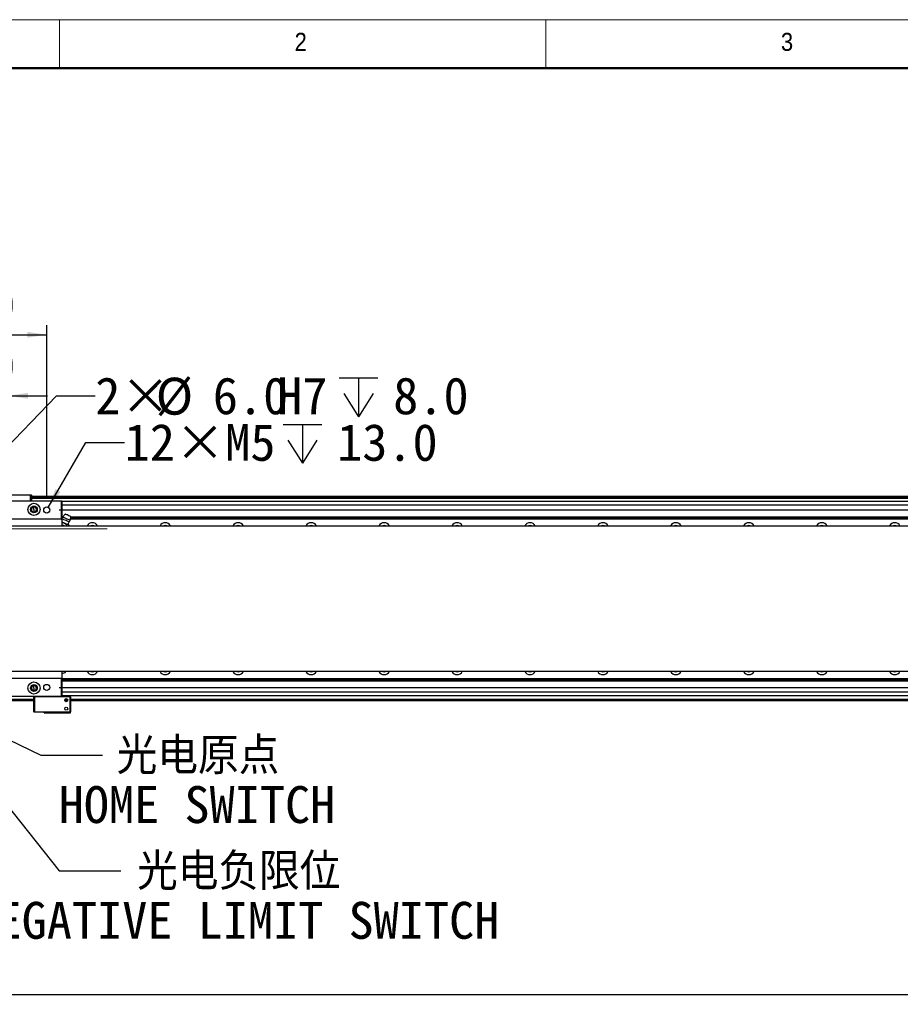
# Model space of a CAD drawing. Header units: millimetres. Extents: x 40 to 3320, y 40 to 2336.
# Tile 5 of 14: x 447 to 1172, y 1526 to 2336. Entities that reach past the tile are written whole.
import ezdxf

# ---------------------------------------------------------------- set-up
doc = ezdxf.new("R2010")
doc.units = ezdxf.units.MM
doc.header["$LTSCALE"] = 8
doc.linetypes.add('CENTERX2', pattern=[20.32, 12.7, -2.54, 2.54, -2.54])
doc.layers.add('DIMNS', color=7, linetype='Continuous')
doc.styles.add('SLDTEXTSTYLE0', font='Gothic.ttf', dxfattribs={"width": 0.913})
doc.styles.add('SLDTEXTSTYLE7', font='txt')
doc.styles.add('SLDTEXTSTYLE8', font='txt', dxfattribs={"bigfont": 'bigfont'})
doc.dimstyles.new('SLDDIMSTYLE0', dxfattribs={"dimtxt": 30.4, "dimasz": 16, "dimexe": 0, "dimexo": 0.0625, "dimgap": 7.6, "dimtad": 2, "dimdec": 1, "dimrnd": 1e-09, "dimzin": 4, "dimdsep": 46, "dimtxsty": 'SLDTEXTSTYLE7', "dimsah": 1, "dimcen": 0.09, "dimadec": 0, "dimazin": 1, "dimtfac": 1, "dimtdec": 1, "dimtmove": 0, "dimatfit": 0, "dimfxl": 0, "dimfrac": 2, "dimtolj": 1, "dimtzin": 12, "dimarcsym": 0})
doc.dimstyles.new('SLDDIMSTYLE1', dxfattribs={"dimtxt": 30.4, "dimasz": 16, "dimexe": 0, "dimexo": 0.0625, "dimgap": 7.6, "dimtad": 0, "dimtih": 1, "dimtoh": 1, "dimdec": 1, "dimrnd": 1e-09, "dimzin": 4, "dimdsep": 46, "dimtxsty": 'SLDTEXTSTYLE7', "dimsah": 1, "dimcen": 0, "dimadec": 0, "dimazin": 1, "dimtfac": 1, "dimtdec": 1, "dimtofl": 0, "dimtmove": 0, "dimatfit": 3, "dimfxl": 0, "dimfrac": 2, "dimtolj": 1, "dimtzin": 12, "dimarcsym": 0})
doc.dimstyles.new('SLDDIMSTYLE2', dxfattribs={"dimtxt": 30.4, "dimasz": 16, "dimexe": 0, "dimexo": 0.0625, "dimgap": 7.6, "dimtad": 0, "dimtih": 1, "dimtoh": 1, "dimdec": 1, "dimrnd": 1e-09, "dimzin": 12, "dimdsep": 46, "dimtxsty": 'SLDTEXTSTYLE7', "dimsah": 1, "dimcen": 0, "dimadec": 0, "dimazin": 3, "dimtfac": 1, "dimtdec": 1, "dimtofl": 0, "dimtmove": 0, "dimatfit": 3, "dimfxl": 0, "dimfrac": 2, "dimtolj": 1, "dimtzin": 12, "dimarcsym": 0})
doc.dimstyles.new('SLDDIMSTYLE3', dxfattribs={"dimtxt": 30.4, "dimasz": 16, "dimexe": 0, "dimexo": 0.0625, "dimgap": 7.6, "dimtad": 2, "dimdec": 1, "dimrnd": 1e-09, "dimzin": 4, "dimdsep": 46, "dimtxsty": 'SLDTEXTSTYLE7', "dimsah": 1, "dimcen": 0.09, "dimadec": 0, "dimazin": 1, "dimtfac": 1, "dimtdec": 1, "dimtofl": 0, "dimtmove": 0, "dimatfit": 3, "dimfxl": 0, "dimfrac": 2, "dimtolj": 1, "dimtzin": 12, "dimarcsym": 0})
doc.dimstyles.new('SLDDIMSTYLE4', dxfattribs={"dimtxt": 0.18, "dimasz": 16, "dimexe": 0, "dimexo": 0.0625, "dimgap": 0, "dimtad": 0, "dimtih": 1, "dimtoh": 1, "dimdec": 0, "dimrnd": 1e-09, "dimzin": 0, "dimdsep": 46, "dimtxsty": 'Standard', "dimsah": 1, "dimcen": 0.09, "dimadec": 0, "dimazin": 0, "dimtfac": 16, "dimtdec": 0, "dimtofl": 0, "dimtmove": 0, "dimatfit": 3, "dimfxl": 0, "dimfrac": 2, "dimtolj": 1, "dimtzin": 0, "dimarcsym": 0})

# ---------------------------------------------------------------- blocks, each defined once
blk = doc.blocks.new('_D_1')
at = {"layer": 'DIMNS'}
for p, q in [((335.94, 1942.66), (335.94, 2034.5)), ((437.94, 1942.66), (437.94, 2034.5)), ((335.94, 2026.5), (303.94, 2026.5)), ((335.94, 2026.5), (437.94, 2026.5)), ((437.94, 2026.5), (469.94, 2026.5))]:
    blk.add_line(p, q, dxfattribs=at)
for points in [[(335.94, 2026.5), (319.94, 2028.9), (319.94, 2024.1)], [(437.94, 2026.5), (453.94, 2024.1), (453.94, 2028.9)]]:
    blk.add_solid(points, dxfattribs=at)
at = {"layer": 'DIMNS', "insert": (340.25, 2066.39), "char_height": 30.4, "attachment_point": 1, "style": 'SLDTEXTSTYLE7'}
blk.add_mtext('102.0', dxfattribs=at)
blk = doc.blocks.new('_D_2')
at = {"layer": 'DIMNS'}
for p, q in [((304.44, 1942.66), (304.44, 2084.73)), ((469.44, 1942.66), (469.44, 2084.73)), ((304.44, 2076.73), (469.44, 2076.73))]:
    blk.add_line(p, q, dxfattribs=at)
for points in [[(304.44, 2076.73), (320.44, 2074.33), (320.44, 2079.13)], [(469.44, 2076.73), (453.44, 2079.13), (453.44, 2074.33)]]:
    blk.add_solid(points, dxfattribs=at)
at = {"layer": 'DIMNS', "insert": (340.25, 2116.62), "char_height": 30.4, "attachment_point": 1, "style": 'SLDTEXTSTYLE7'}
blk.add_mtext('165.0', dxfattribs=at)
blk = doc.blocks.new('_D_3')
at = {"layer": 'DIMNS'}
for p, q in [((2385.37, 1932.5), (2385.37, 1964.5)), ((479.6, 1932.5), (2393.37, 1932.5)), ((2385.37, 1786.5), (2385.37, 1932.5)), ((479.6, 1786.5), (2393.37, 1786.5)), ((2385.37, 1786.5), (2385.37, 1754.5))]:
    blk.add_line(p, q, dxfattribs=at)
for points in [[(2385.37, 1932.5), (2387.77, 1948.5), (2382.97, 1948.5)], [(2385.37, 1786.5), (2382.97, 1770.5), (2387.77, 1770.5)]]:
    blk.add_solid(points, dxfattribs=at)
at = {"layer": 'DIMNS', "insert": (2345.48, 1826.14), "char_height": 30.4, "attachment_point": 1, "rotation": 90, "style": 'SLDTEXTSTYLE7'}
blk.add_mtext('146.0', dxfattribs=at)
blk = doc.blocks.new('SW_SYMBOL_HOLE_DEPTH')
at = {"layer": 'DIMNS', "color": 0}
for p, q in [((0, 7000), (6400, 7000)), ((3200, 7000), (3200, 600)), ((800, 4440), (3200, 600)), ((5600, 4440), (3200, 600))]:
    blk.add_line(p, q, dxfattribs=at)
blk = doc.blocks.new('_D_4')
at = {"layer": 'DIMNS'}
for p, q in [((389.02, 1934.66), (477.34, 2026.5)), ((477.34, 2026.5), (509.34, 2026.5))]:
    blk.add_line(p, q, dxfattribs=at)
blk.add_solid([(389.02, 1934.66), (401.84, 1944.53), (398.38, 1947.86)], dxfattribs=at)
at = {"layer": 'DIMNS', "xscale": 0.004985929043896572, "yscale": 0.004985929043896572, "zscale": 0.004985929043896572}
blk.add_blockref('SW_SYMBOL_HOLE_DEPTH', (709.91, 2006.25), dxfattribs=at)
at = {"layer": 'DIMNS', "char_height": 30.4, "attachment_point": 1, "style": 'SLDTEXTSTYLE7'}
for s, insert in [('2×', (509.34, 2041.69)), ('%%c', (559.08, 2041.39)), ('6.0', (606.05, 2041.69)), ('8.0', (754.41, 2041.69)), ('H7', (658.99, 2041.69))]:
    blk.add_mtext(s, dxfattribs=dict(at, insert=insert))
blk = doc.blocks.new('_D_10')
at = {"layer": 'DIMNS'}
for p, q in [((386.94, 1718.34), (386.94, 1525.7)), ((2186.94, 1718.34), (2186.94, 1525.7)), ((386.94, 1533.7), (2186.94, 1533.7))]:
    blk.add_line(p, q, dxfattribs=at)
for points in [[(386.94, 1533.7), (402.94, 1531.3), (402.94, 1536.1)], [(2186.94, 1533.7), (2170.94, 1536.1), (2170.94, 1531.3)]]:
    blk.add_solid(points, dxfattribs=at)
at = {"layer": 'DIMNS', "insert": (1230.53, 1573.59), "char_height": 30.4, "attachment_point": 1, "style": 'SLDTEXTSTYLE7'}
blk.add_mtext('1800.0', dxfattribs=at)
blk = doc.blocks.new('_D_11')
at = {"layer": 'DIMNS'}
for p, q in [((470.69, 1934.66), (501.52, 1988.06)), ((501.52, 1988.06), (533.52, 1988.06))]:
    blk.add_line(p, q, dxfattribs=at)
blk.add_solid([(470.69, 1934.66), (480.77, 1947.32), (476.62, 1949.72)], dxfattribs=at)
at = {"layer": 'DIMNS', "xscale": 0.004985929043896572, "yscale": 0.004985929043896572, "zscale": 0.004985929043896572}
blk.add_blockref('SW_SYMBOL_HOLE_DEPTH', (663.78, 1967.93), dxfattribs=at)
at = {"layer": 'DIMNS', "char_height": 30.4, "attachment_point": 1, "style": 'SLDTEXTSTYLE7'}
for s, insert in [('12×M5', (533.52, 2003.37)), ('13.0', (708.27, 2003.37))]:
    blk.add_mtext(s, dxfattribs=dict(at, insert=insert))
blk = doc.blocks.new('SW_NOTE_5')
at = {"layer": 'DIMNS', "color": 0, "char_height": 30.4, "attachment_point": 2}
for s, insert, style in [('光电负限位', (97.07, 14.63), 'SLDTEXTSTYLE8'), ('NEGATIVE LIMIT SWITCH', (94.25, -25.57), 'SLDTEXTSTYLE7')]:
    blk.add_mtext(s, dxfattribs=dict(at, insert=insert, style=style))
blk = doc.blocks.new('SW_NOTE_6')
at = {"layer": 'DIMNS', "color": 0, "char_height": 30.4, "attachment_point": 2}
for s, insert, style in [('光电原点', (78.54, 14.69), 'SLDTEXTSTYLE8'), ('HOME SWITCH', (77.72, -25.51), 'SLDTEXTSTYLE7')]:
    blk.add_mtext(s, dxfattribs=dict(at, insert=insert, style=style))

msp = doc.modelspace()

# ---------------------------------------------------------------- linework, layer by layer
at = {"color": 7, "linetype": 'Continuous', "lineweight": 18}
for p, q in [((3320, 2336), (40, 2336)), ((480, 2296), (480, 2336)), ((880, 2336), (880, 2296)), ((80, 2296), (3280, 2296))]:
    msp.add_line(p, q, dxfattribs=at)
at = {"color": 7, "linetype": 'Continuous', "lineweight": 50}
msp.add_line((3280, 2296), (80, 2296), dxfattribs=at)
at = {"color": 7, "linetype": 'Continuous', "lineweight": 25}
for p, q in [((430.07, 1945), (455.82, 1945)), ((455.94, 1944.7), (455.82, 1945)), ((455.82, 1945), (456.64, 1945)), ((456.64, 1945), (456.94, 1944.7)), ((292.24, 1940), (481.64, 1940)), ((481.64, 1939.7), (292.24, 1939.7)), ((455.94, 1944.7), (429.94, 1944.7)), ((456.94, 1944.7), (455.94, 1944.7)), ((455.94, 1940), (455.94, 1944.7)), ((456.94, 1944.7), (456.94, 1940)), ((2116.94, 1943.5), (456.94, 1943.5)), ((456.94, 1943.3), (2116.94, 1943.3)), ((456.94, 1943.1), (2116.94, 1943.1)), ((2116.94, 1943), (456.94, 1943)), ((2116.94, 1942), (456.94, 1942)), ((481.64, 1940), (481.94, 1939.7)), ((481.64, 1939.7), (481.64, 1940)), ((481.64, 1939.7), (481.94, 1939.7)), ((481.64, 1925.3), (481.64, 1939.7)), ((481.94, 1939.7), (481.94, 1925.3)), ((2091.94, 1939.5), (481.94, 1939.5)), ((458.94, 1935.07), (458.94, 1935.5)), ((458.94, 1933), (458.94, 1935.07)), ((458.94, 1933), (458.94, 1930.93)), ((458.94, 1930.93), (458.94, 1930.5)), ((484.62, 1929.08), (482.53, 1926.59)), ((292.24, 1925.3), (481.64, 1925.3)), ((481.64, 1925), (292.24, 1925)), ((481.64, 1925.3), (481.94, 1925.3)), ((481.64, 1925), (481.64, 1925.3)), ((481.64, 1925), (481.94, 1925.3)), ((481.94, 1927), (482.87, 1927)), ((481.94, 1926.69), (482.62, 1926.69)), ((481.94, 1925.61), (482.25, 1925.61)), ((481.94, 1925.3), (481.94, 1919.5)), ((481.94, 1925.3), (482.23, 1925.3)), ((481.94, 1924.5), (482.22, 1925.1)), ((482.09, 1922.28), (481.94, 1921.94)), ((482.09, 1922.28), (484.01, 1921.62)), ((484.01, 1921.62), (485.81, 1920.7)), ((485.81, 1920.7), (485.3, 1919.5)), ((486.8, 1920.44), (485.81, 1920.7)), ((487.67, 1919.91), (486.8, 1920.44)), ((488.94, 1927.24), (488.61, 1924.02)), ((488.74, 1925.3), (2091.94, 1925.3)), ((488.77, 1925.61), (2091.94, 1925.61)), ((488.89, 1926.69), (2091.94, 1926.69)), ((488.92, 1927), (2091.94, 1927)), ((269.94, 1919.5), (2303.94, 1919.5)), ((481.94, 1920.33), (483.19, 1919.69)), ((483.19, 1919.69), (483.74, 1919.5)), ((487.68, 1919.91), (487.23, 1920.26)), ((487.67, 1919.91), (487.5, 1919.5)), ((2303.94, 1799.5), (269.94, 1799.5)), ((481.94, 1799.5), (481.94, 1793.7)), ((292.24, 1794), (481.64, 1794)), ((481.64, 1793.7), (292.24, 1793.7)), ((481.64, 1794), (481.64, 1793.7)), ((481.94, 1793.7), (481.64, 1794)), ((481.94, 1793.7), (481.64, 1793.7)), ((481.64, 1779.3), (481.64, 1793.7)), ((481.94, 1798), (482.06, 1798)), ((481.94, 1793.7), (481.94, 1779.3)), ((481.94, 1793.7), (2085.15, 1793.7)), ((481.94, 1793.39), (2085.12, 1793.39)), ((481.94, 1792.31), (2085, 1792.31)), ((481.94, 1792), (2084.97, 1792)), ((458.94, 1788.07), (458.94, 1788.5)), ((458.94, 1786), (458.94, 1788.07)), ((458.94, 1786), (458.94, 1783.93)), ((458.94, 1783.93), (458.94, 1783.5)), ((292.24, 1779.3), (481.64, 1779.3)), ((481.64, 1779), (292.24, 1779)), ((458.94, 1775.5), (396.94, 1775.5)), ((459.24, 1779), (458.94, 1778.7)), ((459.24, 1778.7), (458.94, 1778.7)), ((458.94, 1766.3), (458.94, 1778.7)), ((459.24, 1778.7), (459.37, 1779)), ((459.24, 1778.7), (459.24, 1766.3)), ((488.64, 1778.7), (459.24, 1778.7)), ((481.94, 1779.3), (481.64, 1779.3)), ((481.94, 1779.3), (481.64, 1779)), ((481.64, 1779.3), (481.64, 1779)), ((481.64, 1779), (488.52, 1779)), ((2091.94, 1779.49), (481.94, 1779.49)), ((481.94, 1779.3), (488.94, 1779.3)), ((486.59, 1775.5), (484.3, 1775.5)), ((488.64, 1778.7), (488.52, 1779)), ((488.52, 1779), (488.64, 1779)), ((488.94, 1778.7), (488.64, 1779)), ((488.64, 1766.3), (488.64, 1778.7)), ((488.94, 1778.7), (488.64, 1778.7)), ((488.94, 1778.7), (488.94, 1779.3)), ((488.94, 1778.7), (488.94, 1766.3)), ((2089.94, 1775.5), (488.94, 1775.5)), ((458.94, 1766.3), (459.24, 1766.3)), ((459.24, 1766), (458.94, 1766.3)), ((459.24, 1766.3), (488.64, 1766.3)), ((459.24, 1766.3), (459.37, 1766)), ((459.37, 1766), (459.24, 1766)), ((488.52, 1766), (459.37, 1766)), ((467.44, 1765.7), (467.44, 1766)), ((467.44, 1765.7), (488.94, 1765.7)), ((488.64, 1766.3), (488.52, 1766)), ((488.64, 1766), (488.52, 1766)), ((488.64, 1766.3), (488.94, 1766.3)), ((488.94, 1766.3), (488.64, 1766)), ((488.94, 1765.7), (488.94, 1766.3))]:
    msp.add_line(p, q, dxfattribs=at)
at = {"color": 8, "linetype": 'Continuous', "lineweight": 25}
for p, q in [((2091.94, 1936.5), (481.94, 1936.5)), ((458.94, 1776.5), (396.94, 1776.5)), ((2091.94, 1782.49), (481.94, 1782.49)), ((486.59, 1776.5), (484.3, 1776.5)), ((2089.94, 1776.5), (488.94, 1776.5))]:
    msp.add_line(p, q, dxfattribs=at)
at = {"color": 7, "linetype": 'Continuous', "lineweight": 25, "flags": 128}
for points in [[(488.94, 1927.24), (488.78, 1927.31), (488.31, 1927.51), (487.61, 1927.81), (486.78, 1928.16), (485.95, 1928.51), (485.25, 1928.81), (484.78, 1929.01), (484.62, 1929.08)], [(484.01, 1921.62), (483.59, 1921.8), (483.17, 1921.98), (482.77, 1922.15), (482.4, 1922.31), (482.05, 1922.46), (481.94, 1922.5)], [(487.75, 1922.75), (487.58, 1922.82), (487.1, 1923.03), (486.36, 1923.34), (485.46, 1923.72), (484.5, 1924.13), (483.6, 1924.51), (482.87, 1924.82), (482.39, 1925.03), (482.22, 1925.1)], [(488.61, 1924.02), (488.42, 1924.09), (487.9, 1924.32), (487.09, 1924.66), (486.1, 1925.08), (485.04, 1925.53), (484.05, 1925.95), (483.24, 1926.29), (482.72, 1926.52), (482.53, 1926.59)], [(486.8, 1920.44), (486.56, 1920.54), (486.29, 1920.66), (485.97, 1920.79), (485.62, 1920.94), (485.24, 1921.1), (484.84, 1921.27), (484.43, 1921.44), (484.01, 1921.62)], [(487.23, 1920.26), (487.22, 1920.26), (487.2, 1920.27), (487.17, 1920.28), (487.12, 1920.3), (487.06, 1920.33), (486.98, 1920.36), (486.9, 1920.4), (486.8, 1920.44)], [(483.19, 1919.69), (482.77, 1919.87), (482.35, 1920.04), (481.95, 1920.21), (481.94, 1920.22)], [(483.64, 1919.5), (483.61, 1919.51), (483.19, 1919.69)], [(506.94, 1919.75), (505.95, 1919.56), (505.8, 1919.5)], [(508.09, 1919.5), (507.94, 1919.56), (506.94, 1919.75)], [(566.94, 1919.75), (565.95, 1919.56), (565.8, 1919.5)], [(568.09, 1919.5), (567.94, 1919.56), (566.94, 1919.75)], [(626.94, 1919.75), (625.95, 1919.56), (625.8, 1919.5)], [(628.09, 1919.5), (627.94, 1919.56), (626.94, 1919.75)], [(686.94, 1919.75), (685.95, 1919.56), (685.8, 1919.5)], [(688.09, 1919.5), (687.94, 1919.56), (686.94, 1919.75)], [(746.94, 1919.75), (745.95, 1919.56), (745.8, 1919.5)], [(748.09, 1919.5), (747.94, 1919.56), (746.94, 1919.75)], [(806.94, 1919.75), (805.95, 1919.56), (805.8, 1919.5)], [(808.09, 1919.5), (807.94, 1919.56), (806.94, 1919.75)], [(866.94, 1919.75), (865.95, 1919.56), (865.8, 1919.5)], [(868.09, 1919.5), (867.94, 1919.56), (866.94, 1919.75)], [(926.94, 1919.75), (925.95, 1919.56), (925.8, 1919.5)], [(928.09, 1919.5), (927.94, 1919.56), (926.94, 1919.75)], [(986.94, 1919.75), (985.95, 1919.56), (985.8, 1919.5)], [(988.09, 1919.5), (987.94, 1919.56), (986.94, 1919.75)], [(1046.94, 1919.75), (1045.95, 1919.56), (1045.8, 1919.5)], [(1048.09, 1919.5), (1047.94, 1919.56), (1046.94, 1919.75)], [(1106.94, 1919.75), (1105.95, 1919.56), (1105.8, 1919.5)], [(1108.09, 1919.5), (1107.94, 1919.56), (1106.94, 1919.75)], [(1166.94, 1919.75), (1165.95, 1919.56), (1165.8, 1919.5)], [(1168.09, 1919.5), (1167.94, 1919.56), (1166.94, 1919.75)]]:
    msp.add_lwpolyline(points, dxfattribs=at)
at = {"color": 7, "linetype": 'Continuous', "lineweight": 25}
for centre, radius in [((458.94, 1933), 5), ((458.94, 1933), 2.75), ((469.44, 1932.5), 2.5), ((458.94, 1786), 5), ((458.94, 1786), 2.75), ((469.44, 1786.5), 2.5), ((485.44, 1776), 1.25), ((485.44, 1769), 1.25)]:
    msp.add_circle(centre, radius, dxfattribs=at)
for centre, radius, start, end in [((458.94, 1933), 2.5, 90, 270), ((458.94, 1933), 2.07, 90, 270), ((458.94, 1933), 2.5, 270, 90), ((458.94, 1933), 2.07, 270, 90), ((506.94, 1917), 5, 90, 149.99999), ((506.94, 1917), 5, 30.00001, 90), ((566.94, 1917), 5, 90, 149.99999), ((566.94, 1917), 5, 30.00001, 90), ((626.94, 1917), 5, 90, 149.99999), ((626.94, 1917), 5, 30.00001, 90), ((686.94, 1917), 5, 90, 149.99999), ((686.94, 1917), 5, 30.00001, 90), ((746.94, 1917), 5, 90, 149.99999), ((746.94, 1917), 5, 30.00001, 90), ((806.94, 1917), 5, 90, 149.99999), ((806.94, 1917), 5, 30.00001, 90), ((866.94, 1917), 5, 90, 149.99999), ((866.94, 1917), 5, 30.00001, 90), ((926.94, 1917), 5, 90, 149.99999), ((926.94, 1917), 5, 30.00001, 90), ((986.94, 1917), 5, 90, 149.99999), ((986.94, 1917), 5, 30.00001, 90), ((1046.94, 1917), 5, 90, 149.99999), ((1046.94, 1917), 5, 30.00001, 90), ((1106.94, 1917), 5, 90, 149.99999), ((1106.94, 1917), 5, 30.00001, 90), ((1166.94, 1917), 5, 90, 149.99999), ((1166.94, 1917), 5, 30.00001, 90), ((482.04, 1802), 4, 270.02597, 321.3178), ((506.94, 1802), 5, 210.00001, 329.99999), ((506.94, 1802), 2.75, 245.38006, 294.61994), ((566.94, 1802), 5, 210.00001, 329.99999), ((566.94, 1802), 2.75, 245.38006, 294.61994), ((626.94, 1802), 5, 210.00001, 329.99999), ((626.94, 1802), 2.75, 245.38006, 294.61994), ((686.94, 1802), 5, 210.00001, 329.99999), ((686.94, 1802), 2.75, 245.38006, 294.61994), ((746.94, 1802), 5, 210.00001, 329.99999), ((746.94, 1802), 2.75, 245.38006, 294.61994), ((806.94, 1802), 5, 210.00001, 329.99999), ((806.94, 1802), 2.75, 245.38006, 294.61994), ((866.94, 1802), 5, 210.00001, 329.99999), ((866.94, 1802), 2.75, 245.38006, 294.61994), ((926.94, 1802), 5, 210.00001, 329.99999), ((926.94, 1802), 2.75, 245.38006, 294.61994), ((986.94, 1802), 5, 210.00001, 329.99999), ((986.94, 1802), 2.75, 245.38006, 294.61994), ((1046.94, 1802), 5, 210.00001, 329.99999), ((1046.94, 1802), 2.75, 245.38006, 294.61994), ((1106.94, 1802), 5, 210.00001, 329.99999), ((1106.94, 1802), 2.75, 245.38006, 294.61994), ((1166.94, 1802), 5, 210.00001, 329.99999), ((1166.94, 1802), 2.75, 245.38006, 294.61994), ((458.94, 1786), 2.5, 90, 270), ((458.94, 1786), 2.07, 90, 270), ((458.94, 1786), 2.5, 270, 90), ((458.94, 1786), 2.07, 270, 90)]:
    msp.add_arc(centre, radius, start, end, dxfattribs=at)
for points, knots in [([(486.88, 1928.39), (486.74, 1928.44), (486.46, 1928.53), (486.17, 1928.5), (486.02, 1928.48)], [0, 0, 0, 0, 0.500007, 1, 1, 1, 1]), ([(482.22, 1925.1), (482.21, 1925.36), (482.2, 1925.88), (482.42, 1926.36), (482.53, 1926.59)], [0, 0, 0, 0, 0.499994, 1, 1, 1, 1]), ([(486.88, 1928.39), (487.01, 1928.32), (487.27, 1928.19), (487.45, 1927.95), (487.54, 1927.84)], [0, 0, 0, 0, 0.500026, 1, 1, 1, 1]), ([(487.23, 1920.26), (487.21, 1920.69), (487.18, 1921.57), (487.56, 1922.36), (487.75, 1922.75)], [0, 0, 0, 0, 0.5, 1, 1, 1, 1]), ([(487.75, 1922.75), (487.94, 1922.93), (488.33, 1923.28), (488.51, 1923.77), (488.61, 1924.02)], [0, 0, 0, 0, 0.50001, 1, 1, 1, 1])]:
    msp.add_open_spline(points, degree=3, knots=knots, dxfattribs=at)
at = {"layer": 'DIMNS', "linetype": 'CENTERX2', "lineweight": 18}
msp.add_line((417.64, 1917), (532.99, 1917), dxfattribs=at)

# ---------------------------------------------------------------- block references
at = {"layer": 'DIMNS'}
for name, p in [('SW_NOTE_6', (515.31, 1730.77)), ('SW_NOTE_5', (530.33, 1635.58))]:
    msp.add_blockref(name, p, dxfattribs=at)

# ---------------------------------------------------------------- texts
at = {"color": 7, "linetype": 'Continuous', "lineweight": 0, "char_height": 14.82, "attachment_point": 1, "style": 'SLDTEXTSTYLE0'}
for s, insert in [('2', (673.33, 2325.17)), ('3', (1073.33, 2325.17))]:
    msp.add_mtext(s, dxfattribs=dict(at, insert=insert))

# ---------------------------------------------------------------- dimensions: what is measured, and where the dimension line sits
at = {"layer": 'DIMNS'}
for base, p1, p2, dimstyle, picture, middle in [((469.44, 2076.73), (304.44, 1932.5), (469.44, 1932.5), 'SLDDIMSTYLE0', '_D_2', (388.68, 2076.73)), ((437.94, 2026.5), (335.94, 1932.5), (437.94, 1932.5), 'SLDDIMSTYLE0', '_D_1', (388.68, 2026.5)), ((2186.94, 1533.7), (386.94, 1728.5), (2186.94, 1728.5), 'SLDDIMSTYLE3', '_D_10', (1289.93, 1533.7))]:
    dim = msp.add_linear_dim(base=base, p1=p1, p2=p2, dimstyle=dimstyle, dxfattribs=at)
    dim.commit()
    dim.dimension.update_dxf_attribs({"geometry": picture, "text_midpoint": middle, "dimtype": 160})
dim = msp.add_diameter_dim_2p(p1=(384.87, 1930.34), p2=(389.02, 1934.66), text='2×<>H7{\\fGDT;x}8.0', dimstyle='SLDDIMSTYLE1', dxfattribs=at)
dim.commit()
dim.dimension.update_dxf_attribs({"geometry": '_D_4', "text_midpoint": (658.35, 2026.5), "dimtype": 163})
dim = msp.add_diameter_dim_2p(p1=(468.19, 1930.33), p2=(470.69, 1934.66), text='12×M5{\\fGDT;x}13.0', dimstyle='SLDDIMSTYLE2', override={"dimpost": '<>'}, dxfattribs=at)
dim.commit()
dim.dimension.update_dxf_attribs({"geometry": '_D_11', "text_midpoint": (658.35, 1988.06), "dimtype": 163})
dim = msp.add_linear_dim(base=(2385.37, 1932.5), p1=(469.44, 1786.5), p2=(469.44, 1932.5), angle=90, dimstyle='SLDDIMSTYLE0', dxfattribs=at)
dim.commit()
dim.dimension.update_dxf_attribs({"geometry": '_D_3', "text_midpoint": (2385.37, 1874.57), "dimtype": 160})

# ---------------------------------------------------------------- leaders
for points in [[(376.94, 1764.32), (479.53, 1635.58), (530.33, 1635.58)], [(400.44, 1761.5), (464.51, 1730.77), (515.31, 1730.77)]]:
    msp.add_leader(points, dimstyle='SLDDIMSTYLE4', dxfattribs=at)

doc.saveas('drawing.dxf')
